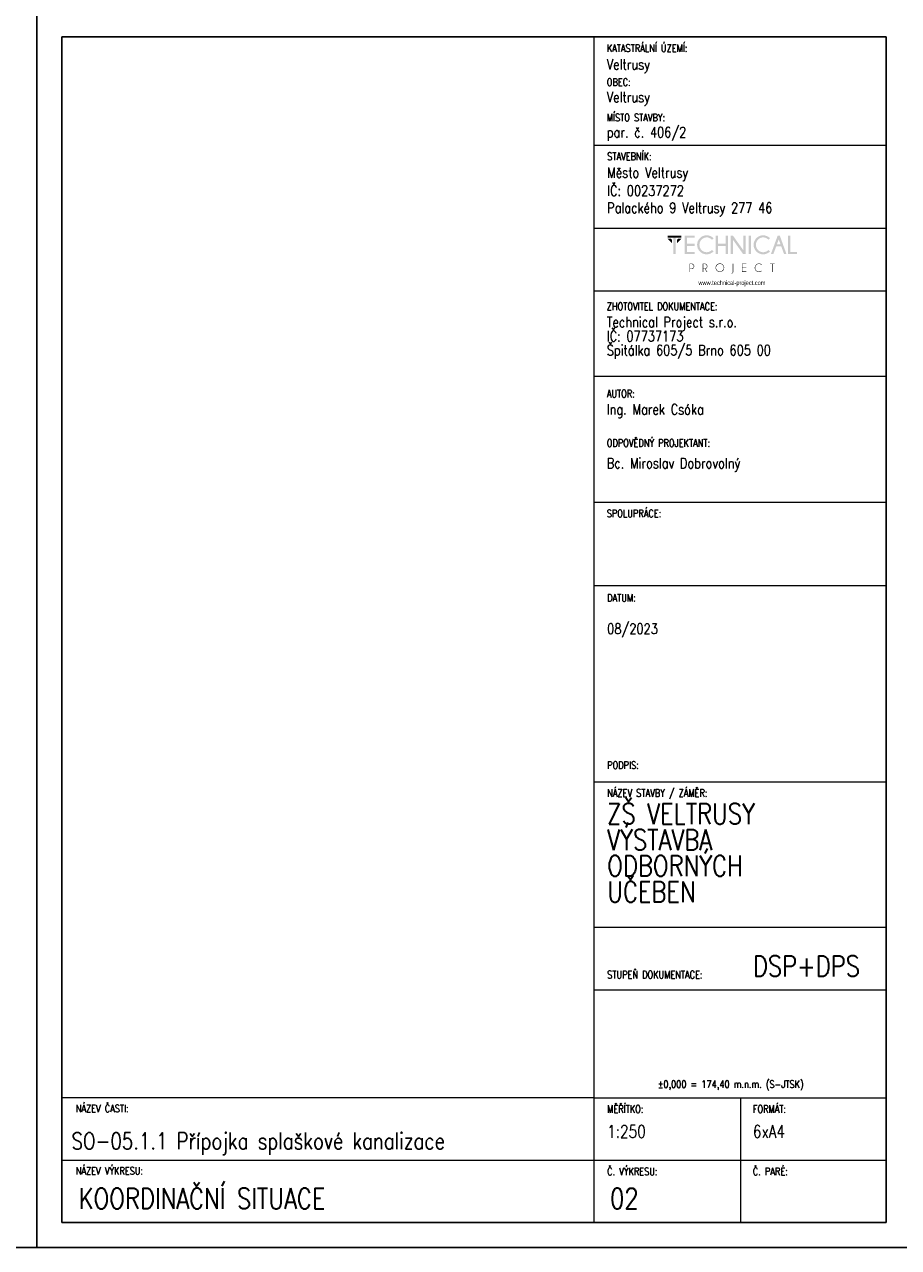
# Model space of a CAD drawing. Header units: millimetres. Extents: x -744 to 2301, y 2052 to 2943.
# Tile 5 of 31: x 408 to 618, y 2052 to 2346. Entities that reach past the tile are written whole.
import ezdxf

# ---------------------------------------------------------------- set-up
doc = ezdxf.new("R2010")
doc.units = ezdxf.units.MM
doc.header["$MEASUREMENT"] = 0
doc.layers.add('NETISK', color=7, linetype='Continuous', plot=False)
doc.layers.add('TP_01_Rozpiska', color=7, linetype='Continuous', lineweight=5)
doc.layers.add('Znojmoprojekt - Popisy.Znojmoprojekt', color=7, linetype='Continuous')
doc.styles.add('GENERATED_STYLE_4', font='arial.ttf')
doc.styles.add('ROMANS', font='romans.shx', dxfattribs={"width": 0.8})

# ---------------------------------------------------------------- blocks, each defined once
blk = doc.blocks.new('*U24')
for p, q in [((-210, 291), (-210, 297)), ((-210, 297), (-210, 0)), ((0, 0), (0, 297)), ((-6, 291), (-204, 291)), ((-204, 291), (-204, 6)), ((-6, 6), (-6, 291)), ((-210, 6), (-210, 0)), ((-204, 6), (-6, 6)), ((-210, 0), (0, 0))]:
    blk.add_line(p, q)
blk = doc.blocks.new('A$C01D51CA2')
at = {"layer": 'TP_01_Rozpiska'}
for points in [[(-45.09, 17.59), (-45.09, 16.91), (-40.45, 16.91), (-40.45, 17.59)], [(-45.09, 16.5), (-43.58, 14.97), (-43.58, 16.09), (-43.97, 16.5)], [(-43.15, 17.03), (-43.15, 11.39), (-42.38, 11.39), (-42.38, 17.03)], [(-40.45, 16.5), (-41.97, 14.97), (-41.97, 16.09), (-41.57, 16.5)], [(-36.03, 17.59), (-36.03, 16.91), (-38.63, 16.91), (-38.63, 14.83), (-36.03, 14.83), (-36.03, 14.15), (-38.63, 14.15), (-38.63, 12.08), (-36.03, 12.08), (-36.03, 11.39), (-39.4, 11.39), (-39.4, 17.59)], [(-28.26, 14.15), (-28.26, 11.39), (-29.05, 11.39), (-29.05, 17.59), (-28.26, 17.59), (-28.26, 14.83), (-25.73, 14.83), (-25.73, 17.59), (-24.94, 17.59), (-24.94, 11.39), (-25.73, 11.39), (-25.73, 14.15)], [(-23.29, 17.59), (-19.78, 12.64), (-19.78, 17.59), (-19, 17.59), (-19, 11.39), (-19.86, 11.39), (-23.29, 16.22), (-23.29, 11.39), (-24.07, 11.39), (-24.07, 17.59)], [(-18, 17.59), (-18, 11.39), (-17.23, 11.39), (-17.23, 17.59)], [(-4.92, 11.41), (-4.92, 17.59), (-4.14, 17.59), (-4.14, 12.08), (-1.91, 12.08), (-1.91, 11.41)], [(-18.85, 8.23), (-18.85, 8.07), (-20.1, 8.07), (-20.1, 6.92), (-18.85, 6.92), (-18.85, 6.76), (-20.1, 6.76), (-20.1, 5.6), (-18.85, 5.6), (-18.85, 5.44), (-20.25, 5.44), (-20.25, 8.23)], [(-10.06, 8.07), (-10.06, 5.44), (-10.22, 5.44), (-10.22, 8.07), (-10.93, 8.07), (-10.93, 8.23), (-9.35, 8.23), (-9.35, 8.07)]]:
    blk.add_hatch(color=256, dxfattribs=at).paths.add_polyline_path(points)
h = blk.add_hatch(color=256, dxfattribs=at)
edge = h.paths.add_edge_path()
edge.add_line((-30.26, 12.76), (-29.72, 12.28))
edge.add_spline(control_points=[(-29.72, 12.28), (-30.41, 11.65), (-31.18, 11.32), (-32.02, 11.32), (-32.02, 11.32), (-32.93, 11.32), (-33.68, 11.64), (-34.31, 12.26), (-34.31, 12.26), (-34.93, 12.89), (-35.23, 13.63), (-35.23, 14.5), (-35.23, 14.5), (-35.23, 15.35), (-34.93, 16.09), (-34.31, 16.72), (-34.31, 16.72), (-33.68, 17.36), (-32.93, 17.67), (-32.02, 17.67), (-32.02, 17.67), (-31.18, 17.67), (-30.41, 17.34), (-29.72, 16.7)], knot_values=[0, 0, 0, 0, 0.041667, 0.041667, 0.041667, 0.041767, 0.083333, 0.083333, 0.083333, 0.083433, 0.125, 0.125, 0.125, 0.1251, 0.166667, 0.166667, 0.166667, 0.166767, 0.208333, 0.208333, 0.208333, 0.208433, 1, 1, 1, 1], degree=3, periodic=0)
edge.add_line((-29.72, 16.7), (-30.26, 16.22))
edge.add_spline(control_points=[(-30.26, 16.22), (-30.82, 16.73), (-31.41, 16.98), (-32.02, 16.98), (-32.02, 16.98), (-32.68, 16.98), (-33.25, 16.73), (-33.73, 16.26), (-33.73, 16.26), (-34.21, 15.78), (-34.45, 15.19), (-34.45, 14.5), (-34.45, 14.5), (-34.45, 13.79), (-34.21, 13.22), (-33.73, 12.72), (-33.73, 12.72), (-33.25, 12.25), (-32.68, 12.02), (-32.02, 12.02), (-32.02, 12.02), (-31.41, 12.02), (-30.82, 12.26), (-30.26, 12.76)], knot_values=[0, 0, 0, 0, 0.041667, 0.041667, 0.041667, 0.041767, 0.083333, 0.083333, 0.083333, 0.083433, 0.125, 0.125, 0.125, 0.1251, 0.166667, 0.166667, 0.166667, 0.166767, 0.208333, 0.208333, 0.208333, 0.208433, 1, 1, 1, 1], degree=3, periodic=0)
h = blk.add_hatch(color=256, dxfattribs=at)
edge = h.paths.add_edge_path()
edge.add_line((-11.41, 12.76), (-10.87, 12.28))
edge.add_spline(control_points=[(-10.87, 12.28), (-11.56, 11.65), (-12.33, 11.32), (-13.17, 11.32), (-13.17, 11.32), (-14.07, 11.32), (-14.83, 11.64), (-15.45, 12.26), (-15.45, 12.26), (-16.08, 12.89), (-16.37, 13.63), (-16.37, 14.5), (-16.37, 14.5), (-16.37, 15.35), (-16.08, 16.09), (-15.45, 16.72), (-15.45, 16.72), (-14.83, 17.36), (-14.07, 17.67), (-13.17, 17.67), (-13.17, 17.67), (-12.33, 17.67), (-11.56, 17.34), (-10.87, 16.7)], knot_values=[0, 0, 0, 0, 0.041667, 0.041667, 0.041667, 0.041767, 0.083333, 0.083333, 0.083333, 0.083433, 0.125, 0.125, 0.125, 0.1251, 0.166667, 0.166667, 0.166667, 0.166767, 0.208333, 0.208333, 0.208333, 0.208433, 1, 1, 1, 1], degree=3, periodic=0)
edge.add_line((-10.87, 16.7), (-11.41, 16.22))
edge.add_spline(control_points=[(-11.41, 16.22), (-11.97, 16.73), (-12.56, 16.98), (-13.17, 16.98), (-13.17, 16.98), (-13.82, 16.98), (-14.4, 16.73), (-14.88, 16.26), (-14.88, 16.26), (-15.35, 15.78), (-15.6, 15.19), (-15.6, 14.5), (-15.6, 14.5), (-15.6, 13.79), (-15.35, 13.22), (-14.88, 12.72), (-14.88, 12.72), (-14.4, 12.25), (-13.82, 12.02), (-13.17, 12.02), (-13.17, 12.02), (-12.56, 12.02), (-11.97, 12.26), (-11.41, 12.76)], knot_values=[0, 0, 0, 0, 0.041667, 0.041667, 0.041667, 0.041767, 0.083333, 0.083333, 0.083333, 0.083433, 0.125, 0.125, 0.125, 0.1251, 0.166667, 0.166667, 0.166667, 0.166767, 0.208333, 0.208333, 0.208333, 0.208433, 1, 1, 1, 1], degree=3, periodic=0)
h = blk.add_hatch(color=256, dxfattribs=at)
h.paths.add_polyline_path([(-7.4, 14.65), (-7.99, 16.29), (-8.6, 14.65)])
h.paths.add_polyline_path([(-7.64, 17.59), (-5.41, 11.41), (-6.21, 11.41), (-7.15, 13.97), (-8.83, 13.97), (-9.78, 11.41), (-10.6, 11.41), (-8.33, 17.59)])
h = blk.add_hatch(color=256, dxfattribs=at)
edge = h.paths.add_edge_path()
edge.add_line((-37.56, 8.07), (-37.56, 6.57))
edge.add_line((-37.56, 6.57), (-37.08, 6.57))
edge.add_spline(control_points=[(-37.08, 6.57), (-36.89, 6.57), (-36.71, 6.64), (-36.56, 6.79), (-36.56, 6.79), (-36.41, 6.94), (-36.34, 7.12), (-36.34, 7.33), (-36.34, 7.33), (-36.34, 7.53), (-36.41, 7.71), (-36.56, 7.86), (-36.56, 7.86), (-36.71, 8), (-36.89, 8.07), (-37.08, 8.07)], knot_values=[0, 0, 0, 0, 0.0625, 0.0625, 0.0625, 0.0626, 0.125, 0.125, 0.125, 0.1251, 0.1875, 0.1875, 0.1875, 0.1876, 1, 1, 1, 1], degree=3, periodic=0)
edge.add_line((-37.08, 8.07), (-37.56, 8.07))
edge = h.paths.add_edge_path()
edge.add_line((-37.56, 6.41), (-37.56, 5.44))
edge.add_line((-37.56, 5.44), (-37.73, 5.44))
edge.add_line((-37.73, 5.44), (-37.73, 8.23))
edge.add_line((-37.73, 8.23), (-36.99, 8.23))
edge.add_spline(control_points=[(-36.99, 8.23), (-36.77, 8.2), (-36.59, 8.12), (-36.44, 7.97), (-36.44, 7.97), (-36.28, 7.79), (-36.18, 7.58), (-36.18, 7.33), (-36.18, 7.33), (-36.18, 7.07), (-36.28, 6.85), (-36.44, 6.67), (-36.44, 6.67), (-36.62, 6.51), (-36.84, 6.41), (-37.08, 6.41)], knot_values=[0, 0, 0, 0, 0.0625, 0.0625, 0.0625, 0.0626, 0.125, 0.125, 0.125, 0.1251, 0.1875, 0.1875, 0.1875, 0.1876, 1, 1, 1, 1], degree=3, periodic=0)
edge.add_line((-37.08, 6.41), (-37.56, 6.41))
h = blk.add_hatch(color=256, dxfattribs=at)
edge = h.paths.add_edge_path()
edge.add_line((-33.17, 8.07), (-33.17, 6.57))
edge.add_line((-33.17, 6.57), (-32.71, 6.57))
edge.add_spline(control_points=[(-32.71, 6.57), (-32.5, 6.57), (-32.32, 6.64), (-32.17, 6.79), (-32.17, 6.79), (-32.02, 6.94), (-31.96, 7.12), (-31.96, 7.33), (-31.96, 7.33), (-31.96, 7.53), (-32.02, 7.71), (-32.17, 7.86), (-32.17, 7.86), (-32.32, 8), (-32.5, 8.07), (-32.71, 8.07)], knot_values=[0, 0, 0, 0, 0.0625, 0.0625, 0.0625, 0.0626, 0.125, 0.125, 0.125, 0.1251, 0.1875, 0.1875, 0.1875, 0.1876, 1, 1, 1, 1], degree=3, periodic=0)
edge.add_line((-32.71, 8.07), (-33.17, 8.07))
edge = h.paths.add_edge_path()
edge.add_line((-32.66, 6.41), (-33.17, 6.41))
edge.add_line((-33.17, 6.41), (-33.17, 5.44))
edge.add_line((-33.17, 5.44), (-33.34, 5.44))
edge.add_line((-33.34, 5.44), (-33.34, 8.23))
edge.add_line((-33.34, 8.23), (-32.61, 8.23))
edge.add_spline(control_points=[(-32.61, 8.23), (-32.4, 8.2), (-32.22, 8.12), (-32.07, 7.97), (-32.07, 7.97), (-31.89, 7.79), (-31.79, 7.58), (-31.79, 7.33), (-31.79, 7.33), (-31.79, 7.07), (-31.89, 6.85), (-32.07, 6.69), (-32.07, 6.69), (-32.19, 6.56), (-32.33, 6.48), (-32.48, 6.44)], knot_values=[0, 0, 0, 0, 0.0625, 0.0625, 0.0625, 0.0626, 0.125, 0.125, 0.125, 0.1251, 0.1875, 0.1875, 0.1875, 0.1876, 1, 1, 1, 1], degree=3, periodic=0)
edge.add_line((-32.48, 6.44), (-31.84, 5.44))
edge.add_line((-31.84, 5.44), (-32.04, 5.44))
edge.add_line((-32.04, 5.44), (-32.66, 6.41))
h = blk.add_hatch(color=256, dxfattribs=at)
edge = h.paths.add_edge_path()
edge.add_spline(control_points=[(-27.62, 8.12), (-27.98, 8.12), (-28.27, 7.99), (-28.52, 7.74), (-28.52, 7.74), (-28.77, 7.49), (-28.9, 7.2), (-28.9, 6.84), (-28.9, 6.84), (-28.9, 6.49), (-28.77, 6.2), (-28.52, 5.95), (-28.52, 5.95), (-28.27, 5.7), (-27.98, 5.57), (-27.62, 5.57), (-27.62, 5.57), (-27.27, 5.57), (-26.98, 5.7), (-26.73, 5.95), (-26.73, 5.95), (-26.47, 6.2), (-26.35, 6.49), (-26.35, 6.84), (-26.35, 6.84), (-26.35, 7.2), (-26.47, 7.49), (-26.73, 7.74), (-26.73, 7.74), (-26.98, 7.99), (-27.27, 8.12), (-27.62, 8.12)], knot_values=[0, 0, 0, 0, 0.03125, 0.03125, 0.03125, 0.03135, 0.0625, 0.0625, 0.0625, 0.0626, 0.09375, 0.09375, 0.09375, 0.09385, 0.125, 0.125, 0.125, 0.1251, 0.15625, 0.15625, 0.15625, 0.15635, 0.1875, 0.1875, 0.1875, 0.1876, 0.21875, 0.21875, 0.21875, 0.21885, 1, 1, 1, 1], degree=3, periodic=0)
edge = h.paths.add_edge_path()
edge.add_spline(control_points=[(-26.61, 7.86), (-26.33, 7.58), (-26.19, 7.23), (-26.19, 6.84), (-26.19, 6.84), (-26.19, 6.44), (-26.33, 6.11), (-26.61, 5.83), (-26.61, 5.83), (-26.89, 5.56), (-27.22, 5.41), (-27.62, 5.41), (-27.62, 5.41), (-28.01, 5.41), (-28.36, 5.56), (-28.64, 5.83), (-28.64, 5.83), (-28.91, 6.11), (-29.05, 6.44), (-29.05, 6.84), (-29.05, 6.84), (-29.05, 7.23), (-28.91, 7.58), (-28.64, 7.86), (-28.64, 7.86), (-28.36, 8.14), (-28.01, 8.28), (-27.62, 8.28), (-27.62, 8.28), (-27.22, 8.28), (-26.89, 8.14), (-26.61, 7.86)], knot_values=[0, 0, 0, 0, 0.03125, 0.03125, 0.03125, 0.03135, 0.0625, 0.0625, 0.0625, 0.0626, 0.09375, 0.09375, 0.09375, 0.09385, 0.125, 0.125, 0.125, 0.1251, 0.15625, 0.15625, 0.15625, 0.15635, 0.1875, 0.1875, 0.1875, 0.1876, 0.21875, 0.21875, 0.21875, 0.21885, 1, 1, 1, 1], degree=3, periodic=0)
h = blk.add_hatch(color=256, dxfattribs=at)
edge = h.paths.add_edge_path()
edge.add_spline(control_points=[(-23.19, 5.39), (-23.19, 5.24), (-23.24, 5.13), (-23.34, 5.05), (-23.34, 5.05), (-23.44, 4.95), (-23.56, 4.9), (-23.69, 4.9)], knot_values=[0, 0, 0, 0, 0.125, 0.125, 0.125, 0.1251, 1, 1, 1, 1], degree=3, periodic=0)
edge.add_line((-23.69, 4.9), (-23.69, 5.05))
edge.add_spline(control_points=[(-23.69, 5.05), (-23.59, 5.05), (-23.52, 5.08), (-23.44, 5.14), (-23.44, 5.14), (-23.39, 5.21), (-23.36, 5.29), (-23.36, 5.41)], knot_values=[0, 0, 0, 0, 0.125, 0.125, 0.125, 0.1251, 1, 1, 1, 1], degree=3, periodic=0)
edge.add_line((-23.36, 5.41), (-23.36, 8.23))
edge.add_line((-23.36, 8.23), (-23.19, 8.23))
edge.add_line((-23.19, 8.23), (-23.19, 5.39))
h = blk.add_hatch(color=256, dxfattribs=at)
edge = h.paths.add_edge_path()
edge.add_line((-13.73, 5.88), (-13.61, 5.79))
edge.add_spline(control_points=[(-13.61, 5.79), (-13.87, 5.54), (-14.2, 5.41), (-14.56, 5.41), (-14.56, 5.41), (-14.96, 5.41), (-15.3, 5.56), (-15.58, 5.83), (-15.58, 5.83), (-15.86, 6.11), (-15.99, 6.44), (-15.99, 6.84), (-15.99, 6.84), (-15.99, 7.23), (-15.86, 7.58), (-15.58, 7.86), (-15.58, 7.86), (-15.3, 8.14), (-14.96, 8.27), (-14.56, 8.27), (-14.56, 8.27), (-14.2, 8.27), (-13.87, 8.15), (-13.61, 7.89)], knot_values=[0, 0, 0, 0, 0.041667, 0.041667, 0.041667, 0.041767, 0.083333, 0.083333, 0.083333, 0.083433, 0.125, 0.125, 0.125, 0.1251, 0.166667, 0.166667, 0.166667, 0.166767, 0.208333, 0.208333, 0.208333, 0.208433, 1, 1, 1, 1], degree=3, periodic=0)
edge.add_line((-13.61, 7.89), (-13.73, 7.79))
edge.add_spline(control_points=[(-13.73, 7.79), (-13.97, 8), (-14.25, 8.1), (-14.56, 8.1), (-14.56, 8.1), (-14.93, 8.1), (-15.22, 7.99), (-15.47, 7.74), (-15.47, 7.74), (-15.72, 7.49), (-15.85, 7.2), (-15.85, 6.84), (-15.85, 6.84), (-15.85, 6.49), (-15.72, 6.2), (-15.47, 5.95), (-15.47, 5.95), (-15.22, 5.7), (-14.93, 5.57), (-14.56, 5.57), (-14.56, 5.57), (-14.25, 5.57), (-13.97, 5.67), (-13.73, 5.88)], knot_values=[0, 0, 0, 0, 0.041667, 0.041667, 0.041667, 0.041767, 0.083333, 0.083333, 0.083333, 0.083433, 0.125, 0.125, 0.125, 0.1251, 0.166667, 0.166667, 0.166667, 0.166767, 0.208333, 0.208333, 0.208333, 0.208433, 1, 1, 1, 1], degree=3, periodic=0)
at = {"layer": 'Znojmoprojekt - Popisy.Znojmoprojekt', "color": 7, "linetype": 'Continuous', "lineweight": 13, "insert": (-23.61, 1.59), "char_height": 1.5, "width": 19.5072, "attachment_point": 5, "style": 'GENERATED_STYLE_4'}
blk.add_mtext('\\A1;{\\fBahnschrift Light|b0|i0|c238|p34;\\W0.75;www.technical-project.com}', dxfattribs=at)

msp = doc.modelspace()

# ---------------------------------------------------------------- linework, layer by layer
at = {"layer": 'TP_01_Rozpiska'}
for p, q in [((544.88, 2057.81), (544.88, 2342.81)), ((544.88, 2342.81), (614.98, 2342.81)), ((544.88, 2316.81), (614.98, 2316.81)), ((544.88, 2296.81), (614.88, 2296.81)), ((544.88, 2281.74), (614.88, 2281.74)), ((544.88, 2261.29), (614.88, 2261.29)), ((544.88, 2230.98), (614.88, 2230.98)), ((544.88, 2210.98), (614.88, 2210.98)), ((544.88, 2163.78), (614.98, 2163.78)), ((544.88, 2128.78), (614.98, 2128.78)), ((544.88, 2087.81), (416.98, 2087.81)), ((416.98, 2057.81), (416.98, 2087.81)), ((544.88, 2087.81), (614.98, 2087.81)), ((579.98, 2087.81), (579.98, 2057.81)), ((416.98, 2072.81), (614.98, 2072.81))]:
    msp.add_line(p, q, dxfattribs=at)
at = {"layer": 'TP_01_Rozpiska', "color": 7, "linetype": 'Continuous', "lineweight": 13}
msp.add_line((544.88, 2113.78), (614.98, 2113.78), dxfattribs=at)

# ---------------------------------------------------------------- block references
at = {"xscale": 0.7200000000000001, "yscale": 0.7200000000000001, "zscale": 0.7200000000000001}
msp.add_blockref('A$C01D51CA2', (594.95, 2282.4), dxfattribs=at)
at = {"layer": 'NETISK'}
for p in [(410.98, 2051.81), (620.98, 2051.81)]:
    msp.add_blockref('*U24', p, dxfattribs=at)

# ---------------------------------------------------------------- texts
at = {"color": 7, "linetype": 'Continuous', "lineweight": 0, "char_height": 1.8, "attachment_point": 1, "style": 'ROMANS'}
for s, insert in [('\\A1;KATASTRÁLNÍ ÚZEMÍ:', (547.88, 2341)), ('\\A1;OBEC:', (547.88, 2332.84)), ('\\A1;MÍSTO STAVBY:', (547.88, 2324.33)), ('\\A1;STAVEBNÍK:', (547.98, 2315)), ('\\A1;ZHOTOVITEL DOKUMENTACE:', (547.88, 2278.94)), ('\\A1;AUTOR:', (547.88, 2257.96)), ('\\A1;ODPOVĚDNÝ PROJEKTANT:', (547.88, 2246.1)), ('\\A1;SPOLUPRÁCE:', (547.88, 2229.17)), ('\\A1;DATUM:', (547.98, 2208.88)), ('\\A1;PODPIS:', (547.98, 2168.66)), ('\\A1;NÁZEV STAVBY / ZÁMĚR:', (547.98, 2161.97)), ('\\A1;STUPEŇ DOKUMENTACE:', (547.98, 2118.3)), ('\\A1;±0,000 = 174,40 m.n.m. (S-JTSK)', (560.12, 2091.98)), ('\\A1;NÁZEV ČASTI:', (420.29, 2086.14)), ('\\A1;{\\Fromand|c238;MĚŘÍTKO:}', (547.98, 2086)), ('\\A1;FORMÁT:', (582.98, 2086)), ('\\A1;NÁZEV VÝKRESU:', (420.29, 2071.14)), ('\\A1;{\\Fromand|c238;Č. VÝKRESU:}', (547.98, 2071)), ('\\A1;{\\Fromand|c238;Č. PARÉ:}', (582.98, 2071))]:
    msp.add_mtext(s, dxfattribs=dict(at, insert=insert))
at = {"color": 7, "linetype": 'Continuous', "lineweight": 25, "style": 'ROMANS'}
for s, insert, char_height, attachment_point in [('\\A1;Veltrusy', (547.88, 2334.12), 2.5, 7), ('\\A1;Veltrusy', (547.88, 2326.26), 2.5, 7), ('\\A1;par. č. 406/2', (547.88, 2317.81), 2.5, 7), ('\\A1;Město Veltrusy', (547.98, 2308.12), 2.5, 7), ('\\A1;IČ: 00237272', (547.98, 2304.6), 2.5, 7), ('\\A1;Palackého 9 Veltrusy 277 46', (547.98, 2299.65), 2.5, 7), ('\\A1;Ing. Marek Csóka', (547.88, 2254.54), 2.5, 1), ('\\A1;08/2023', (547.98, 2201.8), 2.5, 1), ('\\A1;DSP+DPS', (582.98, 2121.96), 5, 1), ('\\A1;SO-05.1.1 Přípojka splaškové kanalizace', (419.3, 2079.42), 4, 1), ('\\A1;1:250', (547.98, 2081.21), 3, 1), ('\\A1;6xA4', (582.98, 2081.19), 3, 1), ('\\A1;KOORDINAČNÍ SITUACE', (420.96, 2066.08), 5, 1), ('\\A1;02', (548.68, 2066.08), 5, 1)]:
    msp.add_mtext(s, dxfattribs=dict(at, insert=insert, char_height=char_height, attachment_point=attachment_point))
at = {"color": 7, "linetype": 'Continuous', "lineweight": 25, "char_height": 2.5, "attachment_point": 1, "style": 'ROMANS'}
for s, insert, line_spacing_factor in [('\\A1;Technical Project s.r.o.\\PIČ: 07737173\\PŠpitálka 605/5 Brno 605 00', (547.88, 2275.52), 0.811616), ('\\A1;Bc. Miroslav Dobrovolný', (547.88, 2241.59), 0.783211)]:
    msp.add_mtext(s, dxfattribs=dict(at, insert=insert, line_spacing_factor=line_spacing_factor))
at = {"color": 7, "linetype": 'Continuous', "lineweight": 25, "insert": (547.98, 2158.57), "char_height": 5, "width": 48.0061, "attachment_point": 1, "line_spacing_factor": 0.75, "style": 'ROMANS'}
msp.add_mtext('\\A1;ZŠ VELTRUSY  VÝSTAVBA \\PODBORNÝCH \\PUČEBEN', dxfattribs=at)

doc.saveas('drawing.dxf')
